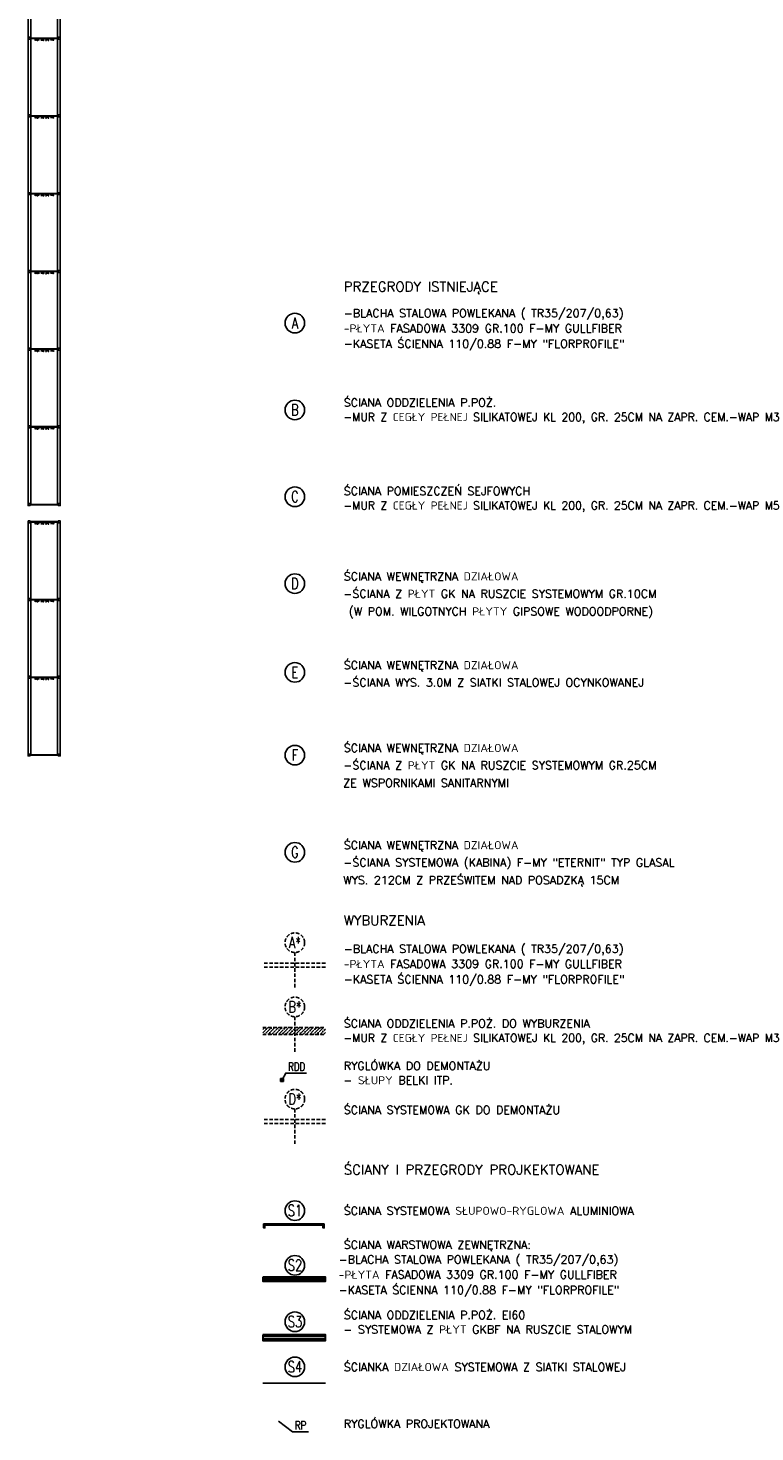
# Model space of a CAD drawing. Extents: x 153948 to 285449, y -89387 to -60195.
# Tile 78 of 100: x 263936 to 266533, y -88010 to -82992. Entities that reach past the tile are written whole.
import ezdxf
from ezdxf.enums import TextEntityAlignment as Align

# ---------------------------------------------------------------- set-up
doc = ezdxf.new("R2010")
doc.units = 0
doc.header["$LTSCALE"] = 100
doc.header["$MEASUREMENT"] = 0
doc.linetypes.add('DASHED2', pattern=[0.375, 0.25, -0.125])
doc.layers.get('0').update_dxf_attribs({"linetype": 'CONTINUOUS'})
for name, color, linetype in [('ALUMINIUM1', 5, 'CONTINUOUS'), ('OCIEPLENIE', 8, 'BATTING'), ('OGRODZENIE', 2, 'FENCELINE1'), ('R-----OP', 2, 'CONTINUOUS'), ('RS REGAŁY', 7, 'CONTINUOUS'), ('TEXT', 11, 'CONTINUOUS'), ('TEXT1', 2, 'CONTINUOUS'), ('WYBURZENIA', 9, 'DASHED2')]:
    doc.layers.add(name, color=color, linetype=linetype)
doc.layers.add('PANELE', color=3, linetype='CONTINUOUS', lineweight=30)
doc.styles.add('ROMANS', font='romans')
doc.styles.get("Standard").update_dxf_attribs({"font": 'txt.shx'})
doc.styles.add('TXT3', font='SIMPLEX.SHX', dxfattribs={"width": 0.75, "height": 40})
doc.linetypes.add('BATTING', pattern='A,0.0001,-0.1,[134,ltypeshp.shx,S=0.1,R=0,X=-0.1,Y=0],-0.2,[134,ltypeshp.shx,S=0.1,R=180,X=0.1,Y=0],-0.1', length=0.4001)
doc.linetypes.add('FENCELINE1', pattern='A,0.25,-0.1,[133,ltypeshp.shx,S=0.1,R=0,X=-0.1,Y=0],-0.1,1', length=1.45)

# ---------------------------------------------------------------- blocks, each defined once
blk = doc.blocks.new('RACK 450 270 115')
at = {"color": 1}
for p, q in [((2.75, 108), (2.75, 7)), ((4.25, 108), (4.25, 7)), ((7, 115), (277.8, 115)), ((7, 105.5), (277.8, 105.5)), ((7, 9.5), (277.8, 9.5)), ((7, 0), (277.8, 0))]:
    blk.add_line(p, q, dxfattribs=at)
for points in [[(0, 108), (7, 108), (7, 115), (0, 115)], [(0, 0), (7, 0), (7, 7), (0, 7)]]:
    blk.add_lwpolyline(points, close=True, dxfattribs=at)
at = {"color": 1, "insert": (9.25, 57.5), "char_height": 5, "width": 101, "attachment_point": 5, "rotation": 90}
blk.add_mtext('RACK 450 270 115', dxfattribs=at)
blk = doc.blocks.new('NOGA RACK 450 007 115')
at = {"color": 1}
for p, q in [((2.75, 108), (2.75, 7)), ((4.25, 108), (4.25, 7))]:
    blk.add_line(p, q, dxfattribs=at)
for points in [[(0, 108), (7, 108), (7, 115), (0, 115)], [(0, 0), (7, 0), (7, 7), (0, 7)]]:
    blk.add_lwpolyline(points, close=True, dxfattribs=at)

msp = doc.modelspace()

# ---------------------------------------------------------------- hatches: boundary and pattern name
at = {"layer": 'WYBURZENIA', "ltscale": 0.1}
h = msp.add_hatch(dxfattribs=at)
h.set_pattern_fill('ANSI36', color=256, scale=70, style=0)
h.paths.add_polyline_path([(264997.82, -86564.21), (264888.84, -86564.21), (264888.84, -86589.21), (264997.82, -86589.21)])
h.paths.add_polyline_path([(264888.84, -86564.21), (264774.15, -86564.21), (264774.15, -86589.21), (264888.84, -86589.21)])

# ---------------------------------------------------------------- linework, layer by layer
at = {"layer": 'ALUMINIUM1', "ltscale": 0.1}
for points in [[(264776.87, -87266), (264776.87, -87271), (264781.87, -87271), (264781.87, -87266)], [(264776.87, -87271), (264776.87, -87281), (264781.87, -87281), (264781.87, -87271)], [(264781.87, -87266), (264781.87, -87271), (264988.91, -87271), (264988.91, -87266)], [(264988.91, -87271), (264988.91, -87268.5), (264781.87, -87268.5), (264781.87, -87271)], [(264993.91, -87266), (264993.91, -87271), (264988.91, -87271), (264988.91, -87266)], [(264993.91, -87271), (264993.91, -87281), (264988.91, -87281), (264988.91, -87271)]]:
    msp.add_lwpolyline(points, close=True, dxfattribs=at)
at = {"layer": 'OCIEPLENIE', "ltscale": 0.12}
msp.add_line((264997.82, -87466.61), (264774.12, -87466.61), dxfattribs=at)
at = {"layer": 'OCIEPLENIE', "ltscale": 0.08}
for p, q in [((264997.82, -87669.37), (264774.12, -87669.37)), ((264997.82, -87677.09), (264774.12, -87677.09))]:
    msp.add_line(p, q, dxfattribs=at)
at = {"layer": 'OGRODZENIE', "ltscale": 0.5}
msp.add_line((264774.15, -87835.85), (264997.82, -87835.85), dxfattribs=at)
at = {"layer": 'PANELE', "color": 9, "ltscale": 0.5}
msp.add_lwpolyline([(264774.15, -87457.16), (264774.13, -87460.66), (264997.82, -87460.66), (264997.82, -87457.16)], close=True, dxfattribs=at)
at = {"layer": 'PANELE', "ltscale": 0.5}
for points in [[(264774.15, -87457.16), (264774.15, -87471.66), (264997.82, -87471.66), (264997.82, -87457.16)], [(264774.15, -87663.23), (264774.15, -87683.23), (264997.82, -87683.23), (264997.82, -87663.23)]]:
    msp.add_lwpolyline(points, close=True, dxfattribs=at)
at = {"layer": 'R-----OP', "color": 2, "ltscale": 0.5}
for centre in [(264888.84, -84046.83), (264888.84, -84357.22), (264888.84, -84667.61), (264888.84, -84978), (264888.84, -85295.3), (264888.84, -85591.13), (264888.84, -85938.52), (264888.84, -87219.3), (264888.84, -87414.69), (264888.84, -87616.36), (264888.84, -87777.52)]:
    msp.add_circle(centre, 35, dxfattribs=at)
at = {"layer": 'TEXT'}
msp.add_lwpolyline([(264842.92, -86752), (264856.41, -86727.61), (264930.89, -86727.61)], dxfattribs=at)
at = {"layer": 'TEXT1'}
msp.add_lwpolyline([(264830.62, -87971.05), (264880.49, -88010.05), (264937.46, -88010.05)], dxfattribs=at)
at = {"layer": 'WYBURZENIA', "ltscale": 0.5}
for p, q in [((264888.84, -86296.37), (264888.84, -86427.1)), ((264997.82, -86334.56), (264774.15, -86334.56)), ((264997.82, -86349.06), (264774.15, -86349.06)), ((264888.84, -86526.03), (264888.84, -86656.76)), ((264774.15, -86564.21), (264997.82, -86564.21)), ((264774.15, -86589.21), (264997.82, -86589.21)), ((264837.92, -86757), (264847.92, -86747)), ((264837.92, -86747), (264847.92, -86757)), ((264888.84, -86855.49), (264888.84, -86986.21)), ((264997.82, -86893.67), (264774.15, -86893.67)), ((264997.82, -86908.17), (264774.15, -86908.17))]:
    msp.add_line(p, q, dxfattribs=at)
msp.add_lwpolyline([(264837.92, -86747), (264847.92, -86747), (264847.92, -86757), (264837.92, -86757)], close=True, dxfattribs=at)
for centre in [(264888.84, -86261.37), (264888.84, -86491.03), (264888.84, -86820.49)]:
    msp.add_circle(centre, 35, dxfattribs=at)

# ---------------------------------------------------------------- block references
at = {"layer": 'RS REGAŁY', "rotation": 270}
for name, p in [('RACK 450 270 115', (263935.67, -82747.31)), ('RACK 450 270 115', (263935.67, -83025.11)), ('RACK 450 270 115', (263935.67, -83302.91)), ('RACK 450 270 115', (263935.67, -83580.71)), ('RACK 450 270 115', (263935.67, -83858.51)), ('RACK 450 270 115', (263935.67, -84136.31)), ('RACK 450 270 115', (263935.67, -84414.11)), ('NOGA RACK 450 007 115', (263935.67, -84691.91)), ('RACK 450 270 115', (263935.67, -84753.71)), ('RACK 450 270 115', (263935.67, -85031.51)), ('RACK 450 270 115', (263935.67, -85309.31)), ('NOGA RACK 450 007 115', (263935.67, -85587.11))]:
    msp.add_blockref(name, p, dxfattribs=at)

# ---------------------------------------------------------------- texts
at = {"layer": 'R-----OP', "color": 2, "linetype": 'Continuous', "ltscale": 20, "style": 'ROMANS'}
for s, height, p in [('PRZEGRODY ISTNIEJĄCE ', 35, (265063.6, -83899.07)), ('-BLACHA STALOWA POWLEKANA ( TR35/207/0,63)', 29.04, (265063.6, -83996.96)), ('-PŁYTA FASADOWA 3309 GR.100 F-MY GULLFIBER', 29.04, (265063.6, -84051.09)), ('-KASETA ŚCIENNA 110/0.88 F-MY "FLORPROFILE"', 29.04, (265063.6, -84106.05)), ('ŚCIANA ODDZIELENIA P.POŻ.', 29.04, (265063.6, -84316.4)), ('-MUR Z CEGŁY PEŁNEJ SILIKATOWEJ KL 200, GR. 25CM NA ZAPR. CEM.-WAP M3', 29.04, (265061.87, -84368.02)), ('ŚCIANA POMIESZCZEŃ SEJFOWYCH', 29.04, (265063.6, -84632.63)), ('-MUR Z CEGŁY PEŁNEJ SILIKATOWEJ KL 200, GR. 25CM NA ZAPR. CEM.-WAP M5', 29.04, (265061.87, -84684.24)), ('ŚCIANA WEWNĘTRZNA DZIAŁOWA', 29.04, (265063.6, -84937.73)), ('-ŚCIANA Z PŁYT GK NA RUSZCIE SYSTEMOWYM GR.10CM', 29.04, (265061.87, -84999.72)), (' (W POM. WILGOTNYCH PŁYTY GIPSOWE WODOODPORNE)', 29.04, (265061.87, -85062.77)), ('ŚCIANA WEWNĘTRZNA DZIAŁOWA', 29.04, (265063.6, -85255.03)), ('-ŚCIANA WYS. 3.0M Z SIATKI STALOWEJ OCYNKOWANEJ', 29.04, (265061.87, -85317.02)), ('ŚCIANA WEWNĘTRZNA DZIAŁOWA', 29.04, (265063.6, -85550.86)), ('-ŚCIANA Z PŁYT GK NA RUSZCIE SYSTEMOWYM GR.25CM', 29.04, (265061.87, -85612.84)), ('ZE WSPORNIKAMI SANITARNYMI', 29.04, (265061.87, -85675.9)), ('ŚCIANA WEWNĘTRZNA DZIAŁOWA', 29.04, (265063.6, -85898.26)), ('-ŚCIANA SYSTEMOWA (KABINA) F-MY "ETERNIT" TYP GLASAL', 29.04, (265061.87, -85960.24)), ('WYS. 212CM Z PRZEŚWITEM NAD POSADZKĄ 15CM', 29.04, (265061.87, -86023.3)), ('WYBURZENIA ', 35, (265063.6, -86164.33)), ('-BLACHA STALOWA POWLEKANA ( TR35/207/0,63)', 29.04, (265063.6, -86268.87)), ('-PŁYTA FASADOWA 3309 GR.100 F-MY GULLFIBER', 29.04, (265063.6, -86323)), ('-KASETA ŚCIENNA 110/0.88 F-MY "FLORPROFILE"', 29.04, (265063.6, -86377.96)), ('ŚCIANA ODDZIELENIA P.POŻ. DO WYBURZENIA', 29.04, (265063.6, -86535.67)), ('-MUR Z CEGŁY PEŁNEJ SILIKATOWEJ KL 200, GR. 25CM NA ZAPR. CEM.-WAP M3', 29.04, (265061.87, -86587.28)), ('RYGLÓWKA DO DEMONTAŻU', 29.04, (265063.6, -86687.1)), ('- SŁUPY BELKI ITP.', 29.04, (265061.87, -86738.71)), ('ŚCIANA SYSTEMOWA GK DO DEMONTAŻU', 29.04, (265063.6, -86844.84)), ('ŚCIANY I PRZEGRODY PROJKEKTOWANE', 35, (265063.6, -87055.24)), ('ŚCIANA SYSTEMOWA SŁUPOWO-RYGLOWA ALUMINIOWA', 29.04, (265063.6, -87205.23)), ('ŚCIANA WARSTWOWA ZEWNĘTRZNA:', 29.04, (265063.6, -87326.63)), ('-BLACHA STALOWA POWLEKANA ( TR35/207/0,63)', 29.04, (265045.26, -87379.23)), ('-PŁYTA FASADOWA 3309 GR.100 F-MY GULLFIBER', 29.04, (265045.26, -87433.35)), ('-KASETA ŚCIENNA 110/0.88 F-MY "FLORPROFILE"', 29.04, (265045.26, -87488.32)), ('ŚCIANA ODDZIELENIA P.POŻ. EI60', 29.04, (265063.6, -87577.67)), ('- SYSTEMOWA Z PŁYT GKBF NA RUSZCIE STALOWYM ', 29.04, (265061.87, -87629.28)), ('ŚCIANKA DZIAŁOWA SYSTEMOWA Z SIATKI STALOWEJ', 29.04, (265063.6, -87763.45)), ('RYGLÓWKA PROJEKTOWANA', 29.04, (265063.6, -87966.67))]:
    msp.add_text(s, height=height, dxfattribs=at).set_placement(p, align=Align.TOP_LEFT)
at = {"layer": 'R-----OP', "color": 2, "style": 'TXT3', "width": 0.75}
for s, p in [('A', (264889.15, -84046.37)), ('B', (264889.15, -84356.76)), ('C', (264889.15, -84667.15)), ('D', (264889.15, -84977.54)), ('E', (264889.15, -85294.84)), ('F', (264889.15, -85590.66)), ('G', (264889.15, -85938.06)), ('S1', (264889.15, -87218.83)), ('S2', (264889.15, -87414.23)), ('S3', (264889.15, -87615.9)), ('S4', (264889.15, -87777.06))]:
    msp.add_text(s, height=40, dxfattribs=at).set_placement(p, align=Align.MIDDLE)
at = {"layer": 'TEXT', "style": 'TXT3', "width": 0.75}
msp.add_text('RDD', height=30, dxfattribs=at).set_placement((264864.71, -86719.32))
at = {"layer": 'TEXT1', "style": 'TXT3', "width": 0.75}
msp.add_text('RP', height=30, dxfattribs=at).set_placement((264888.79, -88001.76))
at = {"layer": 'WYBURZENIA', "ltscale": 0.5, "style": 'TXT3', "width": 0.75}
for s, p in [('A*', (264889.15, -86260.91)), ('B*', (264889.15, -86490.57)), ('D*', (264889.15, -86820.03))]:
    msp.add_text(s, height=40, dxfattribs=at).set_placement(p, align=Align.MIDDLE)

doc.saveas('drawing.dxf')
